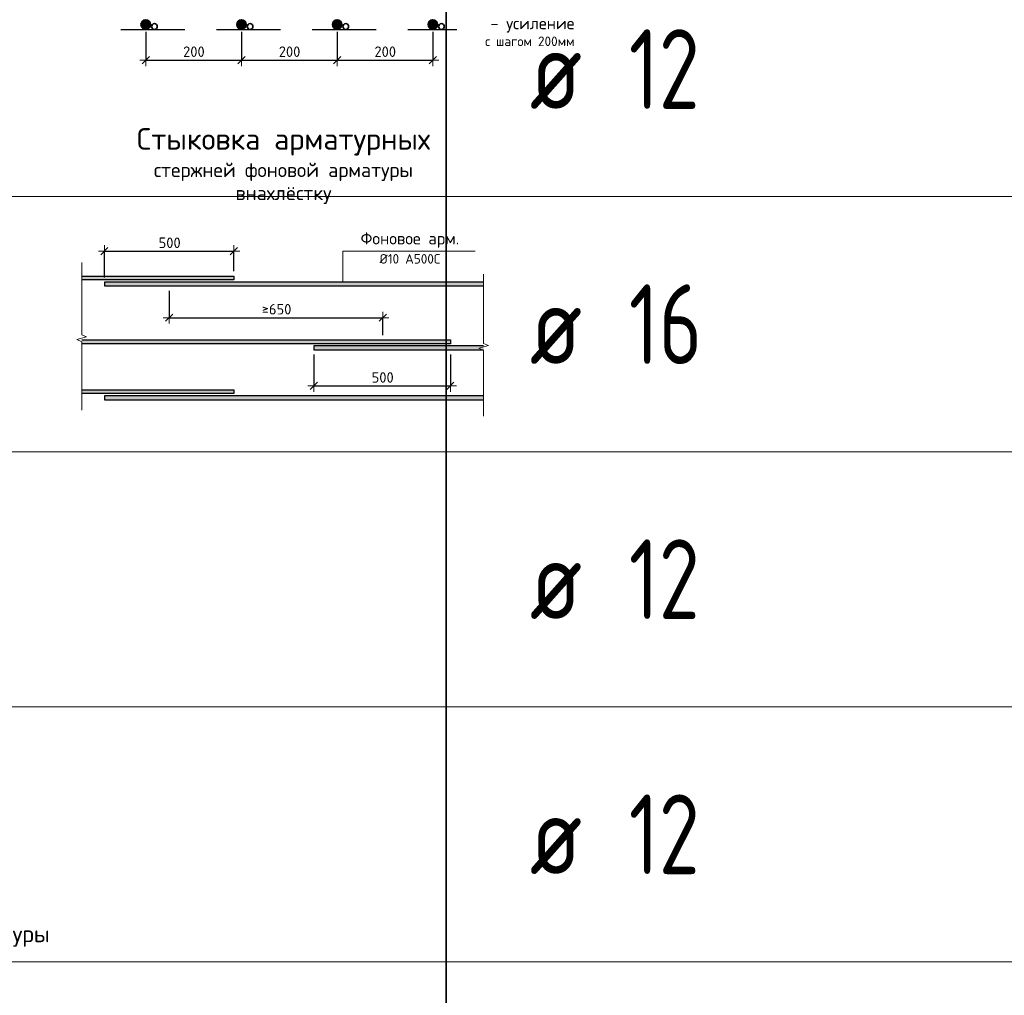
# Model space of a CAD drawing. Header units: metres. Extents: x -38 to 100, y -15 to 19.
# Tile 49 of 63: x 75.75 to 78.83, y 4.85 to 7.91. Entities that reach past the tile are written whole.
import ezdxf

# ---------------------------------------------------------------- set-up
doc = ezdxf.new("R2010")
doc.units = ezdxf.units.M
doc.header["$PDMODE"] = 65
doc.linetypes.add('______2', pattern=[0.27, 0.2, -0.07])
doc.layers.add('XR$4$_3898', color=7, linetype='Continuous')
doc.layers.add('XR$4$Арм.стержн.ниж.зоны Х', color=7, linetype='Continuous', lineweight=35, true_color=0xc600c6)
doc.layers.add('XR$4$Размерная линия_ общее', color=7, linetype='Continuous', lineweight=13)
doc.layers.add('XR$4$Текст_ общее_1', color=7, linetype='Continuous', lineweight=13)
doc.styles.add('ISOCPEUR', font='txt')
doc.dimstyles.new('DIMSTYLE_10', dxfattribs={"dimtxt": 0.033, "dimasz": 0.0375, "dimexe": 0, "dimexo": 0, "dimgap": 0.0165, "dimtad": 2, "dimdec": 0, "dimlfac": 1000, "dimrnd": 1, "dimzin": 12, "dimdsep": 46, "dimtxsty": 'ISOCPEUR', "dimblk1": 'ALL_ML_STRICH', "dimblk2": 'ALL_ML_STRICH', "dimsah": 1, "dimcen": 0, "dimclrd": 7, "dimclre": 256, "dimclrt": 7, "dimadec": 0, "dimazin": 0, "dimtfac": 1, "dimtdec": 0, "dimtix": 1, "dimtmove": 2, "dimatfit": 3, "dimfxl": 0, "dimtzin": 0, "dimlwd": 0, "dimlwe": -3, "dimarcsym": 0})
doc.dimstyles.new('DIMSTYLE_9', dxfattribs={"dimtxt": 0.033, "dimasz": 0.0375, "dimexe": 0, "dimexo": 0, "dimgap": 0.0165, "dimtad": 2, "dimdec": 0, "dimlfac": 1000, "dimrnd": 1, "dimzin": 12, "dimdsep": 46, "dimtxsty": 'ISOCPEUR', "dimblk1": 'ALL_ML_STRICH', "dimblk2": 'ALL_ML_STRICH', "dimsah": 1, "dimcen": 0, "dimclrd": 7, "dimclre": 256, "dimclrt": 7, "dimadec": 0, "dimazin": 0, "dimtfac": 1, "dimtdec": 0, "dimtix": 1, "dimtmove": 2, "dimatfit": 3, "dimfxl": 0, "dimtzin": 0, "dimlwd": 0, "dimlwe": -3, "dimarcsym": 0})

# ---------------------------------------------------------------- blocks, each defined once
blk = doc.blocks.new('ALL_ML_STRICH')
at = {"color": 0, "linetype": 'ByBlock', "lineweight": -2}
for p, q in [((-1, 0), (0.5, 0)), ((-0.3, -0.3), (0.3, 0.3)), ((0, -0.5), (0, 0.5))]:
    blk.add_line(p, q, dxfattribs=at)
blk = doc.blocks.new('*D291')
at = {"layer": 'DEFPOINTS', "color": 7, "linetype": 'Continuous', "lineweight": 13, "transparency": 33554687}
for p in [(76.142, 7.8917), (76.442, 7.8917), (76.142, 7.7801)]:
    blk.add_point(p, dxfattribs=at)
at = {"layer": 'XR$4$Размерная линия_ общее', "color": 253, "linetype": 'Continuous', "lineweight": -2, "true_color": 0xa0a0a0, "transparency": 33554687}
for p, q in [((76.142, 7.8692), (76.142, 7.7801)), ((76.442, 7.8692), (76.442, 7.7801))]:
    blk.add_line(p, q, dxfattribs=at)
at = {"layer": 'XR$4$Размерная линия_ общее', "color": 7, "linetype": 'Continuous', "lineweight": -2, "transparency": 33554687}
blk.add_line((76.142, 7.7801), (76.442, 7.7801), dxfattribs=at)
at = {"layer": 'XR$4$Размерная линия_ общее', "color": 7, "linetype": 'Continuous', "lineweight": 13, "transparency": 33554687, "xscale": 0.0375, "yscale": 0.0375, "zscale": 0.0375, "rotation": 180}
blk.add_blockref('ALL_ML_STRICH', (76.142, 7.7801), dxfattribs=at)
at = {"layer": 'XR$4$Размерная линия_ общее', "color": 7, "linetype": 'Continuous', "lineweight": 13, "transparency": 33554687, "xscale": 0.0375, "yscale": 0.0375, "zscale": 0.0375}
blk.add_blockref('ALL_ML_STRICH', (76.442, 7.7801), dxfattribs=at)
at = {"layer": 'XR$4$Размерная линия_ общее', "color": 7, "linetype": 'Continuous', "lineweight": 13, "transparency": 33554687, "insert": (76.259, 7.8231), "char_height": 0.033, "width": 0.00165, "attachment_point": 1, "line_spacing_factor": 0.60241, "style": 'ISOCPEUR'}
blk.add_mtext('200', dxfattribs=at)
blk = doc.blocks.new('*D292')
at = {"layer": 'DEFPOINTS', "color": 7, "linetype": 'Continuous', "lineweight": 13, "transparency": 33554687}
for p in [(76.442, 7.8917), (76.742, 7.8917), (76.442, 7.7801)]:
    blk.add_point(p, dxfattribs=at)
at = {"layer": 'XR$4$Размерная линия_ общее', "color": 253, "linetype": 'Continuous', "lineweight": -2, "true_color": 0xa0a0a0, "transparency": 33554687}
for p, q in [((76.442, 7.8692), (76.442, 7.7801)), ((76.742, 7.8692), (76.742, 7.7801))]:
    blk.add_line(p, q, dxfattribs=at)
at = {"layer": 'XR$4$Размерная линия_ общее', "color": 7, "linetype": 'Continuous', "lineweight": -2, "transparency": 33554687}
blk.add_line((76.442, 7.7801), (76.742, 7.7801), dxfattribs=at)
at = {"layer": 'XR$4$Размерная линия_ общее', "color": 7, "linetype": 'Continuous', "lineweight": 13, "transparency": 33554687, "xscale": 0.0375, "yscale": 0.0375, "zscale": 0.0375, "rotation": 180}
blk.add_blockref('ALL_ML_STRICH', (76.442, 7.7801), dxfattribs=at)
at = {"layer": 'XR$4$Размерная линия_ общее', "color": 7, "linetype": 'Continuous', "lineweight": 13, "transparency": 33554687, "xscale": 0.0375, "yscale": 0.0375, "zscale": 0.0375}
blk.add_blockref('ALL_ML_STRICH', (76.742, 7.7801), dxfattribs=at)
at = {"layer": 'XR$4$Размерная линия_ общее', "color": 7, "linetype": 'Continuous', "lineweight": 13, "transparency": 33554687, "insert": (76.559, 7.8231), "char_height": 0.033, "width": 0.00165, "attachment_point": 1, "line_spacing_factor": 0.60241, "style": 'ISOCPEUR'}
blk.add_mtext('200', dxfattribs=at)
blk = doc.blocks.new('*D293')
at = {"layer": 'DEFPOINTS', "color": 7, "linetype": 'Continuous', "lineweight": 13, "transparency": 33554687}
for p in [(76.742, 7.8917), (77.042, 7.8917), (76.742, 7.7801)]:
    blk.add_point(p, dxfattribs=at)
at = {"layer": 'XR$4$Размерная линия_ общее', "color": 253, "linetype": 'Continuous', "lineweight": -2, "true_color": 0xa0a0a0, "transparency": 33554687}
for p, q in [((76.742, 7.8692), (76.742, 7.7801)), ((77.042, 7.8692), (77.042, 7.7801))]:
    blk.add_line(p, q, dxfattribs=at)
at = {"layer": 'XR$4$Размерная линия_ общее', "color": 7, "linetype": 'Continuous', "lineweight": -2, "transparency": 33554687}
blk.add_line((76.742, 7.7801), (77.042, 7.7801), dxfattribs=at)
at = {"layer": 'XR$4$Размерная линия_ общее', "color": 7, "linetype": 'Continuous', "lineweight": 13, "transparency": 33554687, "xscale": 0.0375, "yscale": 0.0375, "zscale": 0.0375, "rotation": 180}
blk.add_blockref('ALL_ML_STRICH', (76.742, 7.7801), dxfattribs=at)
at = {"layer": 'XR$4$Размерная линия_ общее', "color": 7, "linetype": 'Continuous', "lineweight": 13, "transparency": 33554687, "xscale": 0.0375, "yscale": 0.0375, "zscale": 0.0375}
blk.add_blockref('ALL_ML_STRICH', (77.042, 7.7801), dxfattribs=at)
at = {"layer": 'XR$4$Размерная линия_ общее', "color": 7, "linetype": 'Continuous', "lineweight": 13, "transparency": 33554687, "insert": (76.859, 7.8231), "char_height": 0.033, "width": 0.00165, "attachment_point": 1, "line_spacing_factor": 0.60241, "style": 'ISOCPEUR'}
blk.add_mtext('200', dxfattribs=at)
blk = doc.blocks.new('*D294')
at = {"layer": 'DEFPOINTS', "color": 7, "linetype": 'Continuous', "lineweight": 13, "transparency": 33554687}
for p in [(76.0122, 7.1808), (76.4182, 7.1027), (76.0122, 7.0837)]:
    blk.add_point(p, dxfattribs=at)
at = {"layer": 'XR$4$Размерная линия_ общее', "color": 253, "linetype": 'Continuous', "lineweight": -2, "true_color": 0xa0a0a0, "transparency": 33554687}
for p, q in [((76.0122, 7.0987), (76.0122, 7.1808)), ((76.4182, 7.1177), (76.4182, 7.1808))]:
    blk.add_line(p, q, dxfattribs=at)
at = {"layer": 'XR$4$Размерная линия_ общее', "color": 7, "linetype": 'Continuous', "lineweight": -2, "transparency": 33554687}
blk.add_line((76.0122, 7.1808), (76.4182, 7.1808), dxfattribs=at)
at = {"layer": 'XR$4$Размерная линия_ общее', "color": 7, "linetype": 'Continuous', "lineweight": 13, "transparency": 33554687, "xscale": 0.0375, "yscale": 0.0375, "zscale": 0.0375, "rotation": 180}
blk.add_blockref('ALL_ML_STRICH', (76.0122, 7.1808), dxfattribs=at)
at = {"layer": 'XR$4$Размерная линия_ общее', "color": 7, "linetype": 'Continuous', "lineweight": 13, "transparency": 33554687, "xscale": 0.0375, "yscale": 0.0375, "zscale": 0.0375}
blk.add_blockref('ALL_ML_STRICH', (76.4182, 7.1808), dxfattribs=at)
at = {"layer": 'XR$4$Размерная линия_ общее', "color": 7, "linetype": 'Continuous', "lineweight": 13, "transparency": 33554687, "insert": (76.1822, 7.2238), "char_height": 0.033, "width": 0.00165, "attachment_point": 1, "line_spacing_factor": 0.60241, "style": 'ISOCPEUR'}
blk.add_mtext('500', dxfattribs=at)
blk = doc.blocks.new('*D295')
at = {"layer": 'DEFPOINTS', "color": 7, "linetype": 'Continuous', "lineweight": 13, "transparency": 33554687}
for p in [(76.2152, 7.0717), (76.2152, 6.9723), (76.8852, 6.9027)]:
    blk.add_point(p, dxfattribs=at)
at = {"layer": 'XR$4$Размерная линия_ общее', "color": 253, "linetype": 'Continuous', "lineweight": -2, "true_color": 0xa0a0a0, "transparency": 33554687}
for p, q in [((76.2152, 7.0567), (76.2152, 6.9723)), ((76.8852, 6.9177), (76.8852, 6.9723))]:
    blk.add_line(p, q, dxfattribs=at)
at = {"layer": 'XR$4$Размерная линия_ общее', "color": 7, "linetype": 'Continuous', "lineweight": -2, "transparency": 33554687}
blk.add_line((76.2152, 6.9723), (76.8852, 6.9723), dxfattribs=at)
at = {"layer": 'XR$4$Размерная линия_ общее', "color": 7, "linetype": 'Continuous', "lineweight": 13, "transparency": 33554687, "xscale": 0.0375, "yscale": 0.0375, "zscale": 0.0375, "rotation": 180}
blk.add_blockref('ALL_ML_STRICH', (76.2152, 6.9723), dxfattribs=at)
at = {"layer": 'XR$4$Размерная линия_ общее', "color": 7, "linetype": 'Continuous', "lineweight": 13, "transparency": 33554687, "xscale": 0.0375, "yscale": 0.0375, "zscale": 0.0375}
blk.add_blockref('ALL_ML_STRICH', (76.8852, 6.9723), dxfattribs=at)
at = {"layer": 'XR$4$Размерная линия_ общее', "color": 7, "linetype": 'Continuous', "lineweight": 13, "transparency": 33554687, "insert": (76.5056, 7.0153), "char_height": 0.033, "width": 0.00165, "attachment_point": 1, "line_spacing_factor": 0.60241, "style": 'ISOCPEUR'}
blk.add_mtext('≥650', dxfattribs=at)
blk = doc.blocks.new('*D296')
at = {"layer": 'DEFPOINTS', "color": 7, "linetype": 'Continuous', "lineweight": 13, "transparency": 33554687}
for p in [(76.6692, 6.8717), (77.0972, 6.8717), (76.6692, 6.7584)]:
    blk.add_point(p, dxfattribs=at)
at = {"layer": 'XR$4$Размерная линия_ общее', "color": 253, "linetype": 'Continuous', "lineweight": -2, "true_color": 0xa0a0a0, "transparency": 33554687}
for p, q in [((76.6692, 6.8567), (76.6692, 6.7584)), ((77.0972, 6.8567), (77.0972, 6.7584))]:
    blk.add_line(p, q, dxfattribs=at)
at = {"layer": 'XR$4$Размерная линия_ общее', "color": 7, "linetype": 'Continuous', "lineweight": -2, "transparency": 33554687}
blk.add_line((76.6692, 6.7584), (77.0972, 6.7584), dxfattribs=at)
at = {"layer": 'XR$4$Размерная линия_ общее', "color": 7, "linetype": 'Continuous', "lineweight": 13, "transparency": 33554687, "xscale": 0.0375, "yscale": 0.0375, "zscale": 0.0375, "rotation": 180}
blk.add_blockref('ALL_ML_STRICH', (76.6692, 6.7584), dxfattribs=at)
at = {"layer": 'XR$4$Размерная линия_ общее', "color": 7, "linetype": 'Continuous', "lineweight": 13, "transparency": 33554687, "xscale": 0.0375, "yscale": 0.0375, "zscale": 0.0375}
blk.add_blockref('ALL_ML_STRICH', (77.0972, 6.7584), dxfattribs=at)
at = {"layer": 'XR$4$Размерная линия_ общее', "color": 7, "linetype": 'Continuous', "lineweight": 13, "transparency": 33554687, "insert": (76.8502, 6.8014), "char_height": 0.033, "width": 0.00165, "attachment_point": 1, "line_spacing_factor": 0.60241, "style": 'ISOCPEUR'}
blk.add_mtext('500', dxfattribs=at)
blk = doc.blocks.new('ЭЛЕМЕНТ_УЗОРА_5')
at = {"color": 7, "linetype": 'Continuous', "lineweight": 13, "transparency": 33554687}
blk.add_line((75.9412, 6.6827), (75.9412, 6.6827), dxfattribs=at)
blk.add_lwpolyline([(75.9412, 7.1452), (75.9412, 6.919), (75.9562, 6.9126), (75.9262, 6.9038), (75.9412, 6.8964), (75.9412, 6.6827)], dxfattribs=at)
blk = doc.blocks.new('ЭЛЕМЕНТ_УЗОРА_6')
at = {"color": 7, "linetype": 'Continuous', "lineweight": 13, "transparency": 33554687}
blk.add_line((77.2012, 6.6637), (77.2012, 6.6637), dxfattribs=at)
blk.add_lwpolyline([(77.2012, 7.1092), (77.2012, 6.8913), (77.2162, 6.8851), (77.1862, 6.8766), (77.2012, 6.8695), (77.2012, 6.6637)], dxfattribs=at)

msp = doc.modelspace()

# ---------------------------------------------------------------- hatches: boundary and pattern name
at = {"linetype": 'Continuous', "lineweight": 25, "true_color": 0xa2a2a2, "transparency": 33554687}
for points in [[(76.1539, 7.9008), (76.1526, 7.9023), (76.1511, 7.9036), (76.1495, 7.9047), (76.1477, 7.9055), (76.1458, 7.9062), (76.1439, 7.9065), (76.142, 7.9067), (76.14, 7.9065), (76.1381, 7.9062), (76.1362, 7.9055), (76.1345, 7.9047), (76.1328, 7.9036), (76.1314, 7.9023), (76.1301, 7.9008), (76.129, 7.8992), (76.1281, 7.8974), (76.1275, 7.8956), (76.1271, 7.8936), (76.127, 7.8917), (76.1271, 7.8897), (76.1275, 7.8878), (76.1281, 7.8859), (76.129, 7.8842), (76.1301, 7.8825), (76.1314, 7.8811), (76.1328, 7.8798), (76.1345, 7.8787), (76.1362, 7.8778), (76.1381, 7.8772), (76.14, 7.8768), (76.142, 7.8767), (76.1439, 7.8768), (76.1458, 7.8772), (76.1477, 7.8778), (76.1495, 7.8787), (76.1511, 7.8798), (76.1526, 7.8811), (76.1539, 7.8825), (76.155, 7.8842), (76.1558, 7.8859), (76.1565, 7.8878), (76.1568, 7.8897), (76.157, 7.8917), (76.1568, 7.8936), (76.1565, 7.8956), (76.1558, 7.8974), (76.155, 7.8992)], [(76.4539, 7.9008), (76.4526, 7.9023), (76.4511, 7.9036), (76.4495, 7.9047), (76.4477, 7.9055), (76.4458, 7.9062), (76.4439, 7.9065), (76.442, 7.9067), (76.44, 7.9065), (76.4381, 7.9062), (76.4362, 7.9055), (76.4345, 7.9047), (76.4328, 7.9036), (76.4314, 7.9023), (76.4301, 7.9008), (76.429, 7.8992), (76.4281, 7.8974), (76.4275, 7.8956), (76.4271, 7.8936), (76.427, 7.8917), (76.4271, 7.8897), (76.4275, 7.8878), (76.4281, 7.8859), (76.429, 7.8842), (76.4301, 7.8825), (76.4314, 7.8811), (76.4328, 7.8798), (76.4345, 7.8787), (76.4362, 7.8778), (76.4381, 7.8772), (76.44, 7.8768), (76.442, 7.8767), (76.4439, 7.8768), (76.4458, 7.8772), (76.4477, 7.8778), (76.4495, 7.8787), (76.4511, 7.8798), (76.4526, 7.8811), (76.4539, 7.8825), (76.455, 7.8842), (76.4558, 7.8859), (76.4565, 7.8878), (76.4568, 7.8897), (76.457, 7.8917), (76.4568, 7.8936), (76.4565, 7.8956), (76.4558, 7.8974), (76.455, 7.8992)], [(76.7539, 7.9008), (76.7526, 7.9023), (76.7511, 7.9036), (76.7495, 7.9047), (76.7477, 7.9055), (76.7458, 7.9062), (76.7439, 7.9065), (76.742, 7.9067), (76.74, 7.9065), (76.7381, 7.9062), (76.7362, 7.9055), (76.7345, 7.9047), (76.7328, 7.9036), (76.7314, 7.9023), (76.7301, 7.9008), (76.729, 7.8992), (76.7281, 7.8974), (76.7275, 7.8956), (76.7271, 7.8936), (76.727, 7.8917), (76.7271, 7.8897), (76.7275, 7.8878), (76.7281, 7.8859), (76.729, 7.8842), (76.7301, 7.8825), (76.7314, 7.8811), (76.7328, 7.8798), (76.7345, 7.8787), (76.7362, 7.8778), (76.7381, 7.8772), (76.74, 7.8768), (76.742, 7.8767), (76.7439, 7.8768), (76.7458, 7.8772), (76.7477, 7.8778), (76.7495, 7.8787), (76.7511, 7.8798), (76.7526, 7.8811), (76.7539, 7.8825), (76.755, 7.8842), (76.7558, 7.8859), (76.7565, 7.8878), (76.7568, 7.8897), (76.757, 7.8917), (76.7568, 7.8936), (76.7565, 7.8956), (76.7558, 7.8974), (76.755, 7.8992)], [(77.0539, 7.9008), (77.0526, 7.9023), (77.0511, 7.9036), (77.0495, 7.9047), (77.0477, 7.9055), (77.0458, 7.9062), (77.0439, 7.9065), (77.042, 7.9067), (77.04, 7.9065), (77.0381, 7.9062), (77.0362, 7.9055), (77.0345, 7.9047), (77.0328, 7.9036), (77.0314, 7.9023), (77.0301, 7.9008), (77.029, 7.8992), (77.0281, 7.8974), (77.0275, 7.8956), (77.0271, 7.8936), (77.027, 7.8917), (77.0271, 7.8897), (77.0275, 7.8878), (77.0281, 7.8859), (77.029, 7.8842), (77.0301, 7.8825), (77.0314, 7.8811), (77.0328, 7.8798), (77.0345, 7.8787), (77.0362, 7.8778), (77.0381, 7.8772), (77.04, 7.8768), (77.042, 7.8767), (77.0439, 7.8768), (77.0458, 7.8772), (77.0477, 7.8778), (77.0495, 7.8787), (77.0511, 7.8798), (77.0526, 7.8811), (77.0539, 7.8825), (77.055, 7.8842), (77.0558, 7.8859), (77.0565, 7.8878), (77.0568, 7.8897), (77.057, 7.8917), (77.0568, 7.8936), (77.0565, 7.8956), (77.0558, 7.8974), (77.055, 7.8992)]]:
    msp.add_hatch(color=253, dxfattribs=at).paths.add_polyline_path(points)
at = {"linetype": 'Continuous', "lineweight": 13, "true_color": 0xc8c8c8, "transparency": 33554687}
for points in [[(75.9412, 7.0907), (76.4182, 7.0907), (76.4182, 7.1027), (75.9412, 7.1027)], [(76.0122, 7.0837), (76.0122, 7.0717), (77.2012, 7.0717), (77.2012, 7.0837)], [(75.9412, 6.8907), (77.0972, 6.8907), (77.0972, 6.9027), (75.9412, 6.9027)], [(76.6692, 6.8837), (76.6692, 6.8717), (77.2012, 6.8717), (77.2012, 6.8837)], [(75.9412, 6.7341), (76.4182, 6.7341), (76.4182, 6.7461), (75.9412, 6.7461)], [(76.0122, 6.7271), (76.0122, 6.7151), (77.2012, 6.7151), (77.2012, 6.7271)]]:
    msp.add_hatch(color=9, dxfattribs=at).paths.add_polyline_path(points)

# ---------------------------------------------------------------- linework, layer by layer
at = {"color": 7, "linetype": 'Continuous', "lineweight": 35, "transparency": 33554687}
for p, q in [((77.0842, 8.1519), (77.0842, 7.3519)), ((77.0842, 7.3519), (77.0842, 6.5519)), ((77.0842, 6.5519), (77.0842, 5.7519)), ((77.0842, 5.7519), (77.0842, 4.9519)), ((77.0842, 4.9519), (77.0842, 4.1519))]:
    msp.add_line(p, q, dxfattribs=at)
at = {"color": 8, "linetype": '______2', "lineweight": -3, "true_color": 0x737373, "transparency": 33554687}
msp.add_line((76.064, 7.8767), (77.117, 7.8767), dxfattribs=at)
at = {"color": 7, "linetype": 'Continuous', "lineweight": 13, "transparency": 33554687}
for p, q in [((88.0842, 7.3519), (69.5842, 7.3519)), ((88.0842, 6.5519), (69.5842, 6.5519)), ((88.0842, 5.7519), (69.5842, 5.7519)), ((88.0842, 4.9519), (69.5842, 4.9519))]:
    msp.add_line(p, q, dxfattribs=at)
msp.add_lwpolyline([(76.7597, 7.0837), (76.7597, 7.1808), (77.1752, 7.1808)], dxfattribs=at)
at = {"layer": 'XR$4$_3898', "color": 7, "linetype": 'Continuous', "lineweight": 35, "transparency": 33554687}
for centre, radius in [((76.142, 7.8917), 0.015), ((76.442, 7.8917), 0.015), ((76.742, 7.8917), 0.015), ((77.042, 7.8917), 0.015), ((76.169, 7.8857), 0.009), ((76.469, 7.8857), 0.009), ((76.769, 7.8857), 0.009), ((77.069, 7.8857), 0.009)]:
    msp.add_circle(centre, radius, dxfattribs=at)
at = {"layer": 'XR$4$Арм.стержн.ниж.зоны Х', "color": 7, "linetype": 'Continuous', "lineweight": 25, "transparency": 33554687}
for points in [[(75.9412, 7.1027), (76.4182, 7.1027), (76.4182, 7.0907), (75.9412, 7.0907)], [(77.2012, 7.0837), (76.0122, 7.0837), (76.0122, 7.0717), (77.2012, 7.0717)], [(75.9412, 6.9027), (77.0972, 6.9027), (77.0972, 6.8907), (75.9412, 6.8907)], [(77.2012, 6.8837), (76.6692, 6.8837), (76.6692, 6.8717), (77.2012, 6.8717)], [(75.9412, 6.7461), (76.4182, 6.7461), (76.4182, 6.7341), (75.9412, 6.7341)], [(77.2012, 6.7271), (76.0122, 6.7271), (76.0122, 6.7151), (77.2012, 6.7151)]]:
    msp.add_lwpolyline(points, dxfattribs=at)

# ---------------------------------------------------------------- block references
at = {"color": 7, "linetype": 'Continuous', "lineweight": 13, "transparency": 33554687}
for name in ['ЭЛЕМЕНТ_УЗОРА_5', 'ЭЛЕМЕНТ_УЗОРА_6']:
    msp.add_blockref(name, (0, 0), dxfattribs=at)

# ---------------------------------------------------------------- texts
for s, insert, char_height, width, attachment_point, line_spacing_factor in [('\\A1;{\\fISOCPEUR|i0|b0;\\H0.037500;\\W1.000000;\\C7;- усиление}\\P{\\fISOCPEUR|i0|b0;\\H0.030000;\\W1.000000;\\C7;с шагом 200мм}\\P', (77.4865, 7.9144), 0.0375, 0.355031, 3, 0.963855), ('\\A1;{\\fISOCPEUR|i0|b0;\\H0.067500;\\W1.000000;\\C7;Стыковка арматурных}\\P{\\fISOCPEUR|i0|b0;\\H0.045000;\\W1.000000;\\C7;стержней фоновой арматуры}\\P{\\fISOCPEUR|i0|b0;\\H0.045000;\\W1.000000;\\C7;внахлёстку}\\P', (76.5737, 7.5667), 0.0675, 1.206056, 2, 0.963855), ('\\A1;{\\fISOCPEUR|i0|b0;\\H0.037500;\\W1.000000;\\C7;Фоновое арм.}\\P{\\fISOCPEUR|i0|b0;\\H0.030000;\\W1.000000;\\C7;Ø10 А500С}\\P', (76.9702, 7.2396), 0.0375, 0.328781, 2, 1.084337)]:
    msp.add_mtext(s, dxfattribs=dict(at, insert=insert, char_height=char_height, width=width, attachment_point=attachment_point, line_spacing_factor=line_spacing_factor))
at = {"color": 7, "linetype": 'Continuous', "lineweight": 35, "transparency": 33554687, "char_height": 0.25, "attachment_point": 7, "style": 'ISOCPEUR'}
for s, insert, width in [('\\W0.75;12', (77.6569, 7.6269), 0.393567), ('\\W0.82;ø', (77.3461, 7.6269), 0.327205), ('\\W0.75;16', (77.6569, 6.8269), 0.393567), ('\\W0.82;ø', (77.3461, 6.8269), 0.327205), ('\\W0.75;12', (77.6569, 6.0269), 0.393567), ('\\W0.82;ø', (77.3461, 6.0269), 0.327205), ('\\W0.75;12', (77.6569, 5.2269), 0.393567), ('\\W0.82;ø', (77.3461, 5.2269), 0.327205)]:
    msp.add_mtext(s, dxfattribs=dict(at, insert=insert, width=width))
at = {"layer": 'XR$4$Текст_ общее_1', "color": 7, "linetype": 'Continuous', "lineweight": 13, "transparency": 33554687, "insert": (75.1817, 5.2286), "char_height": 0.09, "width": 2.301075, "attachment_point": 2, "line_spacing_factor": 1.084337}
msp.add_mtext('\\A1;{\\L\\fISOCPEUR|i0|b0;\\H0.090000;\\W1.000000;\\C7;  Деталь плана 1\\l}\\P{\\fISOCPEUR|i0|b0;\\H0.052500;\\W1.000000;\\C7;(схема раскладки поперечной арматуры}\\P{\\fISOCPEUR|i0|b0;\\H0.052500;\\W1.000000;\\C7;для пилонов)}\\P', dxfattribs=at)

# ---------------------------------------------------------------- dimensions: what is measured, and where the dimension line sits
at = {"layer": 'XR$4$Размерная линия_ общее', "color": 7, "linetype": 'Continuous', "lineweight": 13, "transparency": 33554687}
for base, p1, p2, text, dimstyle, override, picture, middle in [((76.442, 7.7801), (76.142, 7.8692), (76.442, 7.8692), '200', 'DIMSTYLE_9', {"dimpost": '<>', "dimclrd": 7, "dimclre": 253, "dimclrt": 7, "dimlwd": 0, "dimlwe": 65533}, '*D291', (76.292, 7.7966)), ((76.742, 7.7801), (76.442, 7.8692), (76.742, 7.8692), '200', 'DIMSTYLE_9', {"dimpost": '<>', "dimclrd": 7, "dimclre": 253, "dimclrt": 7, "dimlwd": 0, "dimlwe": 65533}, '*D292', (76.592, 7.7966)), ((77.042, 7.7801), (76.742, 7.8692), (77.042, 7.8692), '200', 'DIMSTYLE_9', {"dimpost": '<>', "dimclrd": 7, "dimclre": 253, "dimclrt": 7, "dimlwd": 0, "dimlwe": 65533}, '*D293', (76.892, 7.7966)), ((76.4182, 7.1808), (76.0122, 7.0987), (76.4182, 7.1177), '500', 'DIMSTYLE_9', {"dimpost": '<>', "dimclrd": 7, "dimclre": 253, "dimclrt": 7, "dimlwd": 0, "dimlwe": 65533}, '*D294', (76.2152, 7.1973)), ((76.8852, 6.9723), (76.2152, 7.0567), (76.8852, 6.9177), '≥650', 'DIMSTYLE_10', {"dimpost": '≥<>', "dimclrd": 7, "dimclre": 253, "dimclrt": 7, "dimlwd": 0, "dimlwe": 65533}, '*D295', (76.5502, 6.9888)), ((77.0972, 6.7584), (76.6692, 6.8567), (77.0972, 6.8567), '500', 'DIMSTYLE_9', {"dimpost": '<>', "dimclrd": 7, "dimclre": 253, "dimclrt": 7, "dimlwd": 0, "dimlwe": 65533}, '*D296', (76.8832, 6.7749))]:
    dim = msp.add_linear_dim(base=base, p1=p1, p2=p2, text=text, dimstyle=dimstyle, override=override, dxfattribs=at)
    dim.commit()
    dim.dimension.update_dxf_attribs({"geometry": picture, "text_midpoint": middle, "dimtype": 160})

doc.saveas('drawing.dxf')
